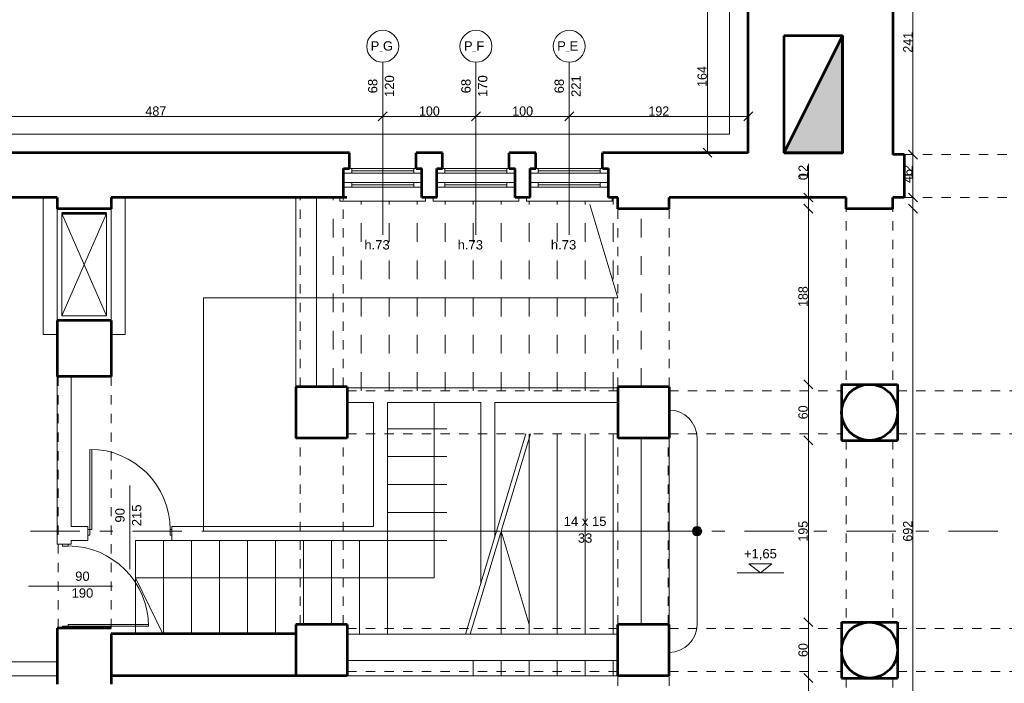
# Model space of a CAD drawing. Header units: inches. Extents: x -21887 to 84279, y -131485 to 67836.
# Tile 127 of 256: x 44418 to 54975, y 7629 to 14748. Entities that reach past the tile are written whole.
import ezdxf

# ---------------------------------------------------------------- set-up
doc = ezdxf.new("R2010")
doc.units = ezdxf.units.IN
doc.header["$MEASUREMENT"] = 0
for name, pattern in [('Dashed', [400, 200, -200]), ('Dashed copy', [200, 100, -100]), ('Double Dashed', [1093.611073, 529.166651, -211.666656, 141.111112, -211.666656]), ('Long Dashed', [1058.333302, 634.99999, -423.333311])]:
    doc.linetypes.add(name, pattern=pattern)
doc.layers.get('0').update_dxf_attribs({"lineweight": 13})
doc.layers.get('Defpoints').update_dxf_attribs({"lineweight": 13})
for name, color, linetype, lineweight in [('AI_MURY', 7, 'Continuous', 53), ('Dimensioning', 7, 'Continuous', 13), ('DRZWI', 7, 'Continuous', 13), ('PODCIAGI', 7, 'Continuous', 13), ('schodzy', 7, 'Continuous', 13)]:
    doc.layers.add(name, color=color, linetype=linetype, lineweight=lineweight)
doc.styles.add('GENERATED_STYLE_7', font='txt')
doc.styles.add('Style-Courier New', font='txt')
doc.dimstyles.new('Dimstyle_4', dxfattribs={"dimtxt": 100, "dimasz": 95, "dimexe": 0, "dimexo": 0, "dimgap": 0.09, "dimtad": 1, "dimdec": 0, "dimlfac": 0.1, "dimzin": 0, "dimdsep": 46, "dimlunit": 5, "dimtxsty": 'GENERATED_STYLE_7', "dimblk": 'ARROWHEAD_6', "dimcen": 0.09, "dimclrd": 161, "dimclre": 161, "dimclrt": 7, "dimadec": 0, "dimazin": 0, "dimtfac": 1, "dimtdec": 0, "dimtmove": 0, "dimatfit": 3, "dimfxl": 0, "dimtolj": 1, "dimtzin": 0, "dimarcsym": 0})
doc.dimstyles.new('Dimstyle_5', dxfattribs={"dimtxt": 100, "dimasz": 95, "dimexe": 0.18, "dimexo": 0, "dimgap": 0.09, "dimtad": 1, "dimtih": 1, "dimtoh": 1, "dimdec": 0, "dimlfac": 0.1, "dimzin": 0, "dimdsep": 46, "dimlunit": 5, "dimtxsty": 'GENERATED_STYLE_7', "dimblk": 'ARROWHEAD_6', "dimcen": 0.09, "dimclrd": 161, "dimclre": 161, "dimclrt": 7, "dimadec": 0, "dimazin": 0, "dimtfac": 1, "dimtdec": 0, "dimtmove": 0, "dimatfit": 3, "dimfxl": 0, "dimtolj": 1, "dimtzin": 0, "dimarcsym": 0})

# ---------------------------------------------------------------- blocks, each defined once
blk = doc.blocks.new('ARROWHEAD_6')
at = {"color": 0, "linetype": 'Continuous'}
for p, q in [((0, 0), (-1, 0)), ((-0.5, -0.5), (0.5, 0.5))]:
    blk.add_line(p, q, dxfattribs=at)
blk = doc.blocks.new('*U413')
at = {"layer": 'Defpoints', "color": 0, "linetype": 'Continuous'}
for p in [(51793, 14956), (52231, 14956), (52231, 13321)]:
    blk.add_point(p, dxfattribs=at)
at = {"layer": 'Dimensioning', "color": 161, "linetype": 'Continuous', "lineweight": -2}
for p, q in [((51793, 14956), (51793, 14956)), ((51793, 13416), (51793, 14861)), ((51793, 13321), (51793, 13321))]:
    blk.add_line(p, q, dxfattribs=at)
at = {"layer": 'Dimensioning', "color": 161, "linetype": 'Continuous', "lineweight": -2, "xscale": 95, "yscale": 95, "zscale": 95}
for p, rotation in [((51793, 14956), 90), ((51793, 13321), 270)]:
    blk.add_blockref('ARROWHEAD_6', p, dxfattribs=dict(at, rotation=rotation))
at = {"layer": 'Dimensioning', "color": 7, "linetype": 'Continuous', "insert": (51736, 14138), "char_height": 100, "attachment_point": 5, "rotation": 90, "style": 'GENERATED_STYLE_7'}
blk.add_mtext('164', dxfattribs=at)
blk = doc.blocks.new('*D2511')
at = {"layer": 'Defpoints'}
for p in [(51793, 14956), (52231, 14956), (51793, 14138), (52231, 13321)]:
    blk.add_point(p, dxfattribs=at)
at = {"layer": 'Dimensioning', "color": 161, "linetype": 'Continuous'}
blk.add_blockref('*U413', (0, 0), dxfattribs=at)
blk = doc.blocks.new('*U1368')
at = {"layer": 'Defpoints', "color": 0, "linetype": 'Continuous'}
for p in [(48311, 13749), (43446, 13711), (48311, 13711)]:
    blk.add_point(p, dxfattribs=at)
at = {"layer": 'Dimensioning', "color": 161, "linetype": 'Continuous', "lineweight": -2}
for p, q in [((43446, 13711), (43446, 13711)), ((43541, 13711), (48216, 13711)), ((48311, 13711), (48311, 13711))]:
    blk.add_line(p, q, dxfattribs=at)
at = {"layer": 'Dimensioning', "color": 161, "linetype": 'Continuous', "lineweight": -2, "xscale": 95, "yscale": 95, "zscale": 95, "rotation": 180}
blk.add_blockref('ARROWHEAD_6', (43446, 13711), dxfattribs=at)
at = {"layer": 'Dimensioning', "color": 161, "linetype": 'Continuous', "lineweight": -2, "xscale": 95, "yscale": 95, "zscale": 95}
blk.add_blockref('ARROWHEAD_6', (48311, 13711), dxfattribs=at)
at = {"layer": 'Dimensioning', "color": 7, "linetype": 'Continuous', "insert": (45878, 13767), "char_height": 100, "attachment_point": 5, "style": 'GENERATED_STYLE_7'}
blk.add_mtext('487', dxfattribs=at)
blk = doc.blocks.new('*D2559')
at = {"layer": 'Defpoints'}
for p in [(48311, 13749), (43446, 13711), (45878, 13711), (48311, 13711)]:
    blk.add_point(p, dxfattribs=at)
at = {"layer": 'Dimensioning', "color": 161, "linetype": 'Continuous'}
blk.add_blockref('*U1368', (0, 0), dxfattribs=at)
blk = doc.blocks.new('*U1369')
at = {"layer": 'Defpoints', "color": 0, "linetype": 'Continuous'}
for p in [(48311, 13749), (49311, 13711), (49311, 13711)]:
    blk.add_point(p, dxfattribs=at)
at = {"layer": 'Dimensioning', "color": 161, "linetype": 'Continuous', "lineweight": -2}
for p, q in [((48311, 13711), (48311, 13711)), ((48406, 13711), (49216, 13711)), ((49311, 13711), (49311, 13711))]:
    blk.add_line(p, q, dxfattribs=at)
at = {"layer": 'Dimensioning', "color": 161, "linetype": 'Continuous', "lineweight": -2, "xscale": 95, "yscale": 95, "zscale": 95, "rotation": 180}
blk.add_blockref('ARROWHEAD_6', (48311, 13711), dxfattribs=at)
at = {"layer": 'Dimensioning', "color": 161, "linetype": 'Continuous', "lineweight": -2, "xscale": 95, "yscale": 95, "zscale": 95}
blk.add_blockref('ARROWHEAD_6', (49311, 13711), dxfattribs=at)
at = {"layer": 'Dimensioning', "color": 7, "linetype": 'Continuous', "insert": (48811, 13767), "char_height": 100, "attachment_point": 5, "style": 'GENERATED_STYLE_7'}
blk.add_mtext('100', dxfattribs=at)
blk = doc.blocks.new('*D2560')
at = {"layer": 'Defpoints'}
for p in [(48311, 13749), (48811, 13711), (49311, 13711), (49311, 13711)]:
    blk.add_point(p, dxfattribs=at)
at = {"layer": 'Dimensioning', "color": 161, "linetype": 'Continuous'}
blk.add_blockref('*U1369', (0, 0), dxfattribs=at)
blk = doc.blocks.new('*U1370')
at = {"layer": 'Defpoints', "color": 0, "linetype": 'Continuous'}
for p in [(49311, 13711), (50311, 13711), (50311, 13711)]:
    blk.add_point(p, dxfattribs=at)
at = {"layer": 'Dimensioning', "color": 161, "linetype": 'Continuous', "lineweight": -2}
for p, q in [((49311, 13711), (49311, 13711)), ((49406, 13711), (50216, 13711)), ((50311, 13711), (50311, 13711))]:
    blk.add_line(p, q, dxfattribs=at)
at = {"layer": 'Dimensioning', "color": 161, "linetype": 'Continuous', "lineweight": -2, "xscale": 95, "yscale": 95, "zscale": 95, "rotation": 180}
blk.add_blockref('ARROWHEAD_6', (49311, 13711), dxfattribs=at)
at = {"layer": 'Dimensioning', "color": 161, "linetype": 'Continuous', "lineweight": -2, "xscale": 95, "yscale": 95, "zscale": 95}
blk.add_blockref('ARROWHEAD_6', (50311, 13711), dxfattribs=at)
at = {"layer": 'Dimensioning', "color": 7, "linetype": 'Continuous', "insert": (49811, 13767), "char_height": 100, "attachment_point": 5, "style": 'GENERATED_STYLE_7'}
blk.add_mtext('100', dxfattribs=at)
blk = doc.blocks.new('*D2561')
at = {"layer": 'Defpoints'}
for p in [(49311, 13711), (49811, 13711), (50311, 13711), (50311, 13711)]:
    blk.add_point(p, dxfattribs=at)
at = {"layer": 'Dimensioning', "color": 161, "linetype": 'Continuous'}
blk.add_blockref('*U1370', (0, 0), dxfattribs=at)
blk = doc.blocks.new('*U1371')
at = {"layer": 'Defpoints', "color": 0, "linetype": 'Continuous'}
for p in [(50311, 13711), (52231, 13711), (52231, 13711)]:
    blk.add_point(p, dxfattribs=at)
at = {"layer": 'Dimensioning', "color": 161, "linetype": 'Continuous', "lineweight": -2}
for p, q in [((50311, 13711), (50311, 13711)), ((50406, 13711), (52136, 13711)), ((52231, 13711), (52231, 13711))]:
    blk.add_line(p, q, dxfattribs=at)
at = {"layer": 'Dimensioning', "color": 161, "linetype": 'Continuous', "lineweight": -2, "xscale": 95, "yscale": 95, "zscale": 95, "rotation": 180}
blk.add_blockref('ARROWHEAD_6', (50311, 13711), dxfattribs=at)
at = {"layer": 'Dimensioning', "color": 161, "linetype": 'Continuous', "lineweight": -2, "xscale": 95, "yscale": 95, "zscale": 95}
blk.add_blockref('ARROWHEAD_6', (52231, 13711), dxfattribs=at)
at = {"layer": 'Dimensioning', "color": 7, "linetype": 'Continuous', "insert": (51271, 13767), "char_height": 100, "attachment_point": 5, "style": 'GENERATED_STYLE_7'}
blk.add_mtext('192', dxfattribs=at)
blk = doc.blocks.new('*D2562')
at = {"layer": 'Defpoints'}
for p in [(50311, 13711), (51271, 13711), (52231, 13711), (52231, 13711)]:
    blk.add_point(p, dxfattribs=at)
at = {"layer": 'Dimensioning', "color": 161, "linetype": 'Continuous'}
blk.add_blockref('*U1371', (0, 0), dxfattribs=at)
blk = doc.blocks.new('*U818')
at = {"layer": 'Defpoints', "color": 0, "linetype": 'Continuous'}
for p in [(53781, 12721), (53996, 12721), (53781, 5801)]:
    blk.add_point(p, dxfattribs=at)
at = {"layer": 'Dimensioning', "color": 161, "linetype": 'Continuous', "lineweight": -2}
for p, q in [((53996, 12721), (53996, 12721)), ((53996, 5896), (53996, 12626)), ((53996, 5801), (53996, 5801))]:
    blk.add_line(p, q, dxfattribs=at)
at = {"layer": 'Dimensioning', "color": 161, "linetype": 'Continuous', "lineweight": -2, "xscale": 95, "yscale": 95, "zscale": 95}
for p, rotation in [((53996, 12721), 90), ((53996, 5801), 270)]:
    blk.add_blockref('ARROWHEAD_6', p, dxfattribs=dict(at, rotation=rotation))
at = {"layer": 'Dimensioning', "color": 7, "linetype": 'Continuous', "insert": (53940, 9261), "char_height": 100, "attachment_point": 5, "rotation": 90, "style": 'GENERATED_STYLE_7'}
blk.add_mtext('692', dxfattribs=at)
blk = doc.blocks.new('*D3047')
at = {"layer": 'Defpoints'}
for p in [(53781, 12721), (53996, 12721), (53996, 9261), (53781, 5801)]:
    blk.add_point(p, dxfattribs=at)
at = {"layer": 'Dimensioning', "color": 161, "linetype": 'Continuous'}
blk.add_blockref('*U818', (0, 0), dxfattribs=at)
blk = doc.blocks.new('*U819')
at = {"layer": 'Defpoints', "color": 0, "linetype": 'Continuous'}
for p in [(53781, 12841), (53996, 12841), (53781, 12721)]:
    blk.add_point(p, dxfattribs=at)
at = {"layer": 'Dimensioning', "color": 161, "linetype": 'Continuous', "lineweight": -2}
for p, q in [((53996, 12936), (53996, 13200)), ((53996, 12841), (53996, 12841)), ((53996, 12721), (53996, 12841)), ((53996, 12721), (53996, 12721)), ((53996, 12626), (53996, 12531))]:
    blk.add_line(p, q, dxfattribs=at)
at = {"layer": 'Dimensioning', "color": 161, "linetype": 'Continuous', "lineweight": -2, "xscale": 95, "yscale": 95, "zscale": 95}
for p, rotation in [((53996, 12841), 270), ((53996, 12721), 90)]:
    blk.add_blockref('ARROWHEAD_6', p, dxfattribs=dict(at, rotation=rotation))
at = {"layer": 'Dimensioning', "color": 7, "linetype": 'Continuous', "insert": (53941, 13116), "char_height": 100, "attachment_point": 5, "rotation": 90, "style": 'GENERATED_STYLE_7'}
blk.add_mtext('12', dxfattribs=at)
blk = doc.blocks.new('*D3048')
at = {"layer": 'Defpoints'}
for p in [(53996, 13116), (53781, 12841), (53996, 12841), (53781, 12721)]:
    blk.add_point(p, dxfattribs=at)
at = {"layer": 'Dimensioning', "color": 161, "linetype": 'Continuous'}
blk.add_blockref('*U819', (0, 0), dxfattribs=at)
blk = doc.blocks.new('*U820')
at = {"layer": 'Defpoints', "color": 0, "linetype": 'Continuous'}
for p in [(53901, 13301), (53996, 13301), (53781, 12841)]:
    blk.add_point(p, dxfattribs=at)
at = {"layer": 'Dimensioning', "color": 161, "linetype": 'Continuous', "lineweight": -2}
for p, q in [((53996, 13301), (53996, 13301)), ((53996, 12936), (53996, 13206)), ((53996, 12841), (53996, 12841))]:
    blk.add_line(p, q, dxfattribs=at)
at = {"layer": 'Dimensioning', "color": 161, "linetype": 'Continuous', "lineweight": -2, "xscale": 95, "yscale": 95, "zscale": 95}
for p, rotation in [((53996, 13301), 90), ((53996, 12841), 270)]:
    blk.add_blockref('ARROWHEAD_6', p, dxfattribs=dict(at, rotation=rotation))
at = {"layer": 'Dimensioning', "color": 7, "linetype": 'Continuous', "insert": (53940, 13071), "char_height": 100, "attachment_point": 5, "rotation": 90, "style": 'GENERATED_STYLE_7'}
blk.add_mtext('46', dxfattribs=at)
blk = doc.blocks.new('*D3049')
at = {"layer": 'Defpoints'}
for p in [(53901, 13301), (53996, 13301), (53996, 13071), (53781, 12841)]:
    blk.add_point(p, dxfattribs=at)
at = {"layer": 'Dimensioning', "color": 161, "linetype": 'Continuous'}
blk.add_blockref('*U820', (0, 0), dxfattribs=at)
blk = doc.blocks.new('*U821')
at = {"layer": 'Defpoints', "color": 0, "linetype": 'Continuous'}
for p in [(53781, 15711), (53996, 15711), (53901, 13301)]:
    blk.add_point(p, dxfattribs=at)
at = {"layer": 'Dimensioning', "color": 161, "linetype": 'Continuous', "lineweight": -2}
for p, q in [((53996, 15711), (53996, 15711)), ((53996, 13396), (53996, 15616)), ((53996, 13301), (53996, 13301))]:
    blk.add_line(p, q, dxfattribs=at)
at = {"layer": 'Dimensioning', "color": 161, "linetype": 'Continuous', "lineweight": -2, "xscale": 95, "yscale": 95, "zscale": 95}
for p, rotation in [((53996, 15711), 90), ((53996, 13301), 270)]:
    blk.add_blockref('ARROWHEAD_6', p, dxfattribs=dict(at, rotation=rotation))
at = {"layer": 'Dimensioning', "color": 7, "linetype": 'Continuous', "insert": (53941, 14506), "char_height": 100, "attachment_point": 5, "rotation": 90, "style": 'GENERATED_STYLE_7'}
blk.add_mtext('241', dxfattribs=at)
blk = doc.blocks.new('*D3050')
at = {"layer": 'Defpoints'}
for p in [(53781, 15711), (53996, 15711), (53996, 14506), (53901, 13301)]:
    blk.add_point(p, dxfattribs=at)
at = {"layer": 'Dimensioning', "color": 161, "linetype": 'Continuous'}
blk.add_blockref('*U821', (0, 0), dxfattribs=at)
blk = doc.blocks.new('*U858')
at = {"layer": 'Defpoints', "color": 0, "linetype": 'Continuous'}
for p in [(52874, 7686), (53231, 7686), (53281, 5801)]:
    blk.add_point(p, dxfattribs=at)
at = {"layer": 'Dimensioning', "color": 161, "linetype": 'Continuous', "lineweight": -2}
for p, q in [((52874, 7686), (52874, 7686)), ((52874, 5896), (52874, 7591)), ((52874, 5801), (52874, 5801))]:
    blk.add_line(p, q, dxfattribs=at)
at = {"layer": 'Dimensioning', "color": 161, "linetype": 'Continuous', "lineweight": -2, "xscale": 95, "yscale": 95, "zscale": 95}
for p, rotation in [((52874, 7686), 90), ((52874, 5801), 270)]:
    blk.add_blockref('ARROWHEAD_6', p, dxfattribs=dict(at, rotation=rotation))
at = {"layer": 'Dimensioning', "color": 7, "linetype": 'Continuous', "insert": (52818, 6743), "char_height": 100, "attachment_point": 5, "rotation": 90, "style": 'GENERATED_STYLE_7'}
blk.add_mtext('188', dxfattribs=at)
blk = doc.blocks.new('*D3130')
at = {"layer": 'Defpoints'}
for p in [(52874, 7686), (53231, 7686), (52874, 6743), (53281, 5801)]:
    blk.add_point(p, dxfattribs=at)
at = {"layer": 'Dimensioning', "color": 161, "linetype": 'Continuous'}
blk.add_blockref('*U858', (0, 0), dxfattribs=at)
blk = doc.blocks.new('*U859')
at = {"layer": 'Defpoints', "color": 0, "linetype": 'Continuous'}
for p in [(52874, 8286), (53231, 8286), (53231, 7686)]:
    blk.add_point(p, dxfattribs=at)
at = {"layer": 'Dimensioning', "color": 161, "linetype": 'Continuous', "lineweight": -2}
for p, q in [((52874, 8286), (52874, 8286)), ((52874, 7781), (52874, 8191)), ((52874, 7686), (52874, 7686))]:
    blk.add_line(p, q, dxfattribs=at)
at = {"layer": 'Dimensioning', "color": 161, "linetype": 'Continuous', "lineweight": -2, "xscale": 95, "yscale": 95, "zscale": 95}
for p, rotation in [((52874, 8286), 90), ((52874, 7686), 270)]:
    blk.add_blockref('ARROWHEAD_6', p, dxfattribs=dict(at, rotation=rotation))
at = {"layer": 'Dimensioning', "color": 7, "linetype": 'Continuous', "insert": (52818, 7986), "char_height": 100, "attachment_point": 5, "rotation": 90, "style": 'GENERATED_STYLE_7'}
blk.add_mtext('60', dxfattribs=at)
blk = doc.blocks.new('*D3131')
at = {"layer": 'Defpoints'}
for p in [(52874, 8286), (53231, 8286), (52874, 7986), (53231, 7686)]:
    blk.add_point(p, dxfattribs=at)
at = {"layer": 'Dimensioning', "color": 161, "linetype": 'Continuous'}
blk.add_blockref('*U859', (0, 0), dxfattribs=at)
blk = doc.blocks.new('*U860')
at = {"layer": 'Defpoints', "color": 0, "linetype": 'Continuous'}
for p in [(52874, 10236), (53231, 10236), (53231, 8286)]:
    blk.add_point(p, dxfattribs=at)
at = {"layer": 'Dimensioning', "color": 161, "linetype": 'Continuous', "lineweight": -2}
for p, q in [((52874, 10236), (52874, 10236)), ((52874, 8381), (52874, 10141)), ((52874, 8286), (52874, 8286))]:
    blk.add_line(p, q, dxfattribs=at)
at = {"layer": 'Dimensioning', "color": 161, "linetype": 'Continuous', "lineweight": -2, "xscale": 95, "yscale": 95, "zscale": 95}
for p, rotation in [((52874, 10236), 90), ((52874, 8286), 270)]:
    blk.add_blockref('ARROWHEAD_6', p, dxfattribs=dict(at, rotation=rotation))
at = {"layer": 'Dimensioning', "color": 7, "linetype": 'Continuous', "insert": (52818, 9261), "char_height": 100, "attachment_point": 5, "rotation": 90, "style": 'GENERATED_STYLE_7'}
blk.add_mtext('195', dxfattribs=at)
blk = doc.blocks.new('*D3132')
at = {"layer": 'Defpoints'}
for p in [(52874, 10236), (53231, 10236), (52874, 9261), (53231, 8286)]:
    blk.add_point(p, dxfattribs=at)
at = {"layer": 'Dimensioning', "color": 161, "linetype": 'Continuous'}
blk.add_blockref('*U860', (0, 0), dxfattribs=at)
blk = doc.blocks.new('*U861')
at = {"layer": 'Defpoints', "color": 0, "linetype": 'Continuous'}
for p in [(52874, 10836), (53231, 10836), (53231, 10236)]:
    blk.add_point(p, dxfattribs=at)
at = {"layer": 'Dimensioning', "color": 161, "linetype": 'Continuous', "lineweight": -2}
for p, q in [((52874, 10836), (52874, 10836)), ((52874, 10331), (52874, 10741)), ((52874, 10236), (52874, 10236))]:
    blk.add_line(p, q, dxfattribs=at)
at = {"layer": 'Dimensioning', "color": 161, "linetype": 'Continuous', "lineweight": -2, "xscale": 95, "yscale": 95, "zscale": 95}
for p, rotation in [((52874, 10836), 90), ((52874, 10236), 270)]:
    blk.add_blockref('ARROWHEAD_6', p, dxfattribs=dict(at, rotation=rotation))
at = {"layer": 'Dimensioning', "color": 7, "linetype": 'Continuous', "insert": (52818, 10536), "char_height": 100, "attachment_point": 5, "rotation": 90, "style": 'GENERATED_STYLE_7'}
blk.add_mtext('60', dxfattribs=at)
blk = doc.blocks.new('*D3133')
at = {"layer": 'Defpoints'}
for p in [(52874, 10836), (53231, 10836), (52874, 10536), (53231, 10236)]:
    blk.add_point(p, dxfattribs=at)
at = {"layer": 'Dimensioning', "color": 161, "linetype": 'Continuous'}
blk.add_blockref('*U861', (0, 0), dxfattribs=at)
blk = doc.blocks.new('*U862')
at = {"layer": 'Defpoints', "color": 0, "linetype": 'Continuous'}
for p in [(52874, 12721), (53281, 12721), (53231, 10836)]:
    blk.add_point(p, dxfattribs=at)
at = {"layer": 'Dimensioning', "color": 161, "linetype": 'Continuous', "lineweight": -2}
for p, q in [((52874, 12721), (52874, 12721)), ((52874, 10931), (52874, 12626)), ((52874, 10836), (52874, 10836))]:
    blk.add_line(p, q, dxfattribs=at)
at = {"layer": 'Dimensioning', "color": 161, "linetype": 'Continuous', "lineweight": -2, "xscale": 95, "yscale": 95, "zscale": 95}
for p, rotation in [((52874, 12721), 90), ((52874, 10836), 270)]:
    blk.add_blockref('ARROWHEAD_6', p, dxfattribs=dict(at, rotation=rotation))
at = {"layer": 'Dimensioning', "color": 7, "linetype": 'Continuous', "insert": (52818, 11778), "char_height": 100, "attachment_point": 5, "rotation": 90, "style": 'GENERATED_STYLE_7'}
blk.add_mtext('188', dxfattribs=at)
blk = doc.blocks.new('*D3134')
at = {"layer": 'Defpoints'}
for p in [(52874, 12721), (53281, 12721), (52874, 11778), (53231, 10836)]:
    blk.add_point(p, dxfattribs=at)
at = {"layer": 'Dimensioning', "color": 161, "linetype": 'Continuous'}
blk.add_blockref('*U862', (0, 0), dxfattribs=at)
blk = doc.blocks.new('*U863')
at = {"layer": 'Defpoints', "color": 0, "linetype": 'Continuous'}
for p in [(52874, 12841), (53281, 12841), (53281, 12721)]:
    blk.add_point(p, dxfattribs=at)
at = {"layer": 'Dimensioning', "color": 161, "linetype": 'Continuous', "lineweight": -2}
for p, q in [((52874, 12936), (52874, 13200)), ((52874, 12841), (52874, 12841)), ((52874, 12721), (52874, 12841)), ((52874, 12721), (52874, 12721)), ((52874, 12626), (52874, 12531))]:
    blk.add_line(p, q, dxfattribs=at)
at = {"layer": 'Dimensioning', "color": 161, "linetype": 'Continuous', "lineweight": -2, "xscale": 95, "yscale": 95, "zscale": 95}
for p, rotation in [((52874, 12841), 270), ((52874, 12721), 90)]:
    blk.add_blockref('ARROWHEAD_6', p, dxfattribs=dict(at, rotation=rotation))
at = {"layer": 'Dimensioning', "color": 7, "linetype": 'Continuous', "insert": (52819, 13116), "char_height": 100, "attachment_point": 5, "rotation": 90, "style": 'GENERATED_STYLE_7'}
blk.add_mtext('12', dxfattribs=at)
blk = doc.blocks.new('*D3135')
at = {"layer": 'Defpoints'}
for p in [(52874, 13116), (52874, 12841), (53281, 12841), (53281, 12721)]:
    blk.add_point(p, dxfattribs=at)
at = {"layer": 'Dimensioning', "color": 161, "linetype": 'Continuous'}
blk.add_blockref('*U863', (0, 0), dxfattribs=at)
blk = doc.blocks.new('*U864')
at = {"layer": 'Defpoints', "color": 0, "linetype": 'Continuous'}
for p in [(52874, 12841), (52875, 12841), (53281, 12841)]:
    blk.add_point(p, dxfattribs=at)
at = {"layer": 'Dimensioning', "color": 161, "linetype": 'Continuous', "lineweight": -2}
for p, q in [((52874, 12936), (52874, 13097)), ((52874, 12841), (52874, 12841)), ((52874, 12841), (52874, 12841)), ((52874, 12841), (52874, 12841)), ((52874, 12746), (52874, 12651))]:
    blk.add_line(p, q, dxfattribs=at)
at = {"layer": 'Dimensioning', "color": 161, "linetype": 'Continuous', "lineweight": -2, "xscale": 95, "yscale": 95, "zscale": 95}
for rotation in [270, 90]:
    blk.add_blockref('ARROWHEAD_6', (52874, 12841), dxfattribs=dict(at, rotation=rotation))
at = {"layer": 'Dimensioning', "color": 7, "linetype": 'Continuous', "insert": (52818, 13064), "char_height": 100, "attachment_point": 5, "rotation": 90, "style": 'GENERATED_STYLE_7'}
blk.add_mtext('0', dxfattribs=at)
blk = doc.blocks.new('*D3136')
at = {"layer": 'Defpoints'}
for p in [(52874, 13064), (52874, 12841), (52875, 12841), (53281, 12841)]:
    blk.add_point(p, dxfattribs=at)
at = {"layer": 'Dimensioning', "color": 161, "linetype": 'Continuous'}
blk.add_blockref('*U864', (0, 0), dxfattribs=at)

msp = doc.modelspace()

# ---------------------------------------------------------------- hatches: boundary and pattern name
at = {"layer": 'AI_MURY'}
msp.add_hatch(color=7, dxfattribs=at).paths.add_polyline_path([(52610.5, 13320.7), (53240.5, 14575.7), (53240.5, 13320.7)], flags=16)
at = {"layer": 'schodzy'}
msp.add_hatch(color=9, dxfattribs=at).paths.add_polyline_path([(51730.5, 9260.7, 1), (51630.5, 9260.7, 1)], flags=16)

# ---------------------------------------------------------------- linework, layer by layer
at = {"layer": 'AI_MURY', "color": 7, "linetype": 'Continuous'}
for p, q in [((53780.5, 15710.7), (53780.5, 13300.7)), ((52230.5, 13320.7), (52230.5, 14955.7)), ((53240.5, 14575.7), (52610.5, 13320.7)), ((53240.5, 14575.7), (52610.5, 14575.7)), ((52610.5, 14575.7), (52610.5, 13320.7)), ((53240.5, 14575.7), (53240.5, 13320.7)), ((47953, 13320.7), (44108, 13320.7)), ((47953, 13150.7), (47953, 13320.7)), ((48953, 13320.7), (48668, 13320.7)), ((48668, 13150.7), (48668, 13320.7)), ((48953, 13150.7), (48953, 13320.7)), ((49668, 13150.7), (49668, 13320.7)), ((49953, 13320.7), (49668, 13320.7)), ((49953, 13150.7), (49953, 13320.7)), ((52230.5, 13320.7), (50668, 13320.7)), ((50668, 13150.7), (50668, 13320.7)), ((53240.5, 13320.7), (52610.5, 13320.7)), ((53900.5, 13300.7), (53780.5, 13300.7)), ((53900.5, 13300.7), (53900.5, 12840.7)), ((47890.5, 13150.7), (47953, 13150.7)), ((47890.5, 12840.7), (47890.5, 13150.7)), ((48668, 13150.7), (48730.5, 13150.7)), ((48730.5, 12840.7), (48730.5, 13150.7)), ((48890.5, 13150.7), (48953, 13150.7)), ((48890.5, 12840.7), (48890.5, 13150.7)), ((49668, 13150.7), (49730.5, 13150.7)), ((49730.5, 12840.7), (49730.5, 13150.7)), ((49890.5, 13150.7), (49953, 13150.7)), ((49890.5, 12840.7), (49890.5, 13150.7)), ((50668, 13150.7), (50730.5, 13150.7)), ((50730.5, 12840.7), (50730.5, 13150.7)), ((44820.5, 12840.7), (44170.5, 12840.7)), ((44820.5, 12840.7), (44820.5, 12720.7)), ((45400.5, 12840.7), (45400.5, 12720.7)), ((47927, 12840.7), (45400.5, 12840.7)), ((48890.5, 12840.7), (48730.5, 12840.7)), ((49890.5, 12840.7), (49730.5, 12840.7)), ((50830.5, 12840.7), (50730.5, 12840.7)), ((50830.5, 12720.7), (50830.5, 12840.7)), ((53280.5, 12840.7), (51380.5, 12840.7)), ((51380.5, 12720.7), (51380.5, 12840.7)), ((53280.5, 12720.7), (53280.5, 12840.7)), ((53780.5, 12720.7), (53780.5, 12840.7)), ((53900.5, 12840.7), (53780.5, 12840.7)), ((45400.5, 12720.7), (44820.5, 12720.7)), ((51380.5, 12720.7), (50830.5, 12720.7)), ((53780.5, 12720.7), (53280.5, 12720.7)), ((44820.5, 11520.7), (44820.5, 10920.7)), ((45400.5, 11520.7), (44820.5, 11520.7)), ((45400.5, 11520.7), (45400.5, 10920.7)), ((45400.5, 10920.7), (44820.5, 10920.7)), ((47380.5, 10810.7), (47380.5, 10260.7)), ((47930.5, 10810.7), (47380.5, 10810.7)), ((47930.5, 10810.7), (47930.5, 10260.7)), ((50830.5, 10810.7), (50830.5, 10260.7)), ((51380.5, 10810.7), (50830.5, 10810.7)), ((51380.5, 10810.7), (51380.5, 10260.7)), ((47930.5, 10260.7), (47380.5, 10260.7)), ((51380.5, 10260.7), (50830.5, 10260.7)), ((47380.5, 8260.7), (47380.5, 7710.7)), ((47930.5, 8260.7), (47380.5, 8260.7)), ((47930.5, 8260.7), (47930.5, 7710.7)), ((51380.5, 8260.7), (50830.5, 8260.7)), ((50830.5, 7710.7), (50830.5, 8260.7)), ((51380.5, 7710.7), (51380.5, 8260.7)), ((44820.5, 8220.7), (44820.5, 7620.7)), ((45400.5, 8220.7), (44820.5, 8220.7)), ((47380.5, 8160.7), (45400.5, 8160.7)), ((45400.5, 8160.7), (45400.5, 7620.7)), ((47930.5, 7710.7), (45400.5, 7710.7)), ((47930.5, 7710.7), (47380.5, 7710.7)), ((51380.5, 7710.7), (50830.5, 7710.7))]:
    msp.add_line(p, q, dxfattribs=at)
at = {"layer": 'AI_MURY', "color": 9, "linetype": 'Continuous'}
for p, q in [((45350.5, 12670.7), (44870.5, 12670.7)), ((53230.5, 10835.7), (53230.5, 10235.7)), ((53230.5, 10835.7), (53830.5, 10835.7)), ((53830.5, 10835.7), (53830.5, 10235.7)), ((53230.5, 10235.7), (53830.5, 10235.7)), ((53230.5, 8285.7), (53230.5, 7685.7)), ((53230.5, 8285.7), (53830.5, 8285.7)), ((53830.5, 8285.7), (53830.5, 7685.7)), ((53230.5, 7685.7), (53830.5, 7685.7))]:
    msp.add_line(p, q, dxfattribs=at)
at = {"layer": 'AI_MURY', "color": 7, "linetype": 'Continuous'}
for centre in [(53530.5, 10535.7), (53530.5, 7985.7)]:
    msp.add_circle(centre, 300, dxfattribs=at)
msp.add_3dface([(52610.5, 13320.7), (53240.5, 13320.7), (53240.5, 14575.7)], dxfattribs=at)
at = {"layer": 'DRZWI', "color": 251, "linetype": 'Continuous'}
for p, q in [((52030.5, 15155.7), (52030.5, 13520.7)), ((52030.5, 13520.7), (41899.1, 13520.7)), ((47850.5, 12840.7), (47850.5, 12800.7)), ((47850.5, 12800.7), (48770.5, 12800.7)), ((48770.5, 12840.7), (48770.5, 12800.7)), ((48850.5, 12840.7), (48850.5, 12800.7)), ((48850.5, 12800.7), (49770.5, 12800.7)), ((49770.5, 12840.7), (49770.5, 12800.7)), ((49850.5, 12840.7), (49850.5, 12800.7)), ((49850.5, 12800.7), (50770.5, 12800.7)), ((50770.5, 12840.7), (50770.5, 12800.7))]:
    msp.add_line(p, q, dxfattribs=at)
at = {"layer": 'DRZWI', "color": 220, "linetype": 'Continuous'}
for p, q in [((48310.5, 14291.1), (48310.5, 12440.3)), ((49310.5, 14291.1), (49310.5, 12440.3)), ((50310.5, 14291.1), (50310.5, 12440.3)), ((47978, 13100.7), (47890.5, 13100.7)), ((47978, 13150.7), (47953, 13150.7)), ((47978, 13100.7), (47978, 13150.7)), ((47978, 13150.7), (48643, 13150.7)), ((47978, 13125.7), (48643, 13125.7)), ((47978, 13100.7), (48643, 13100.7)), ((48643, 13100.7), (48643, 13150.7)), ((48643, 13150.7), (48668, 13150.7)), ((48643, 13100.7), (48730.5, 13100.7)), ((48978, 13100.7), (48890.5, 13100.7)), ((48978, 13150.7), (48953, 13150.7)), ((48978, 13100.7), (48978, 13150.7)), ((48978, 13150.7), (49643, 13150.7)), ((48978, 13125.7), (49643, 13125.7)), ((48978, 13100.7), (49643, 13100.7)), ((49643, 13100.7), (49643, 13150.7)), ((49643, 13150.7), (49668, 13150.7)), ((49643, 13100.7), (49730.5, 13100.7)), ((49978, 13100.7), (49890.5, 13100.7)), ((49978, 13150.7), (49953, 13150.7)), ((49978, 13100.7), (49978, 13150.7)), ((49978, 13150.7), (50643, 13150.7)), ((49978, 13125.7), (50643, 13125.7)), ((49978, 13100.7), (50643, 13100.7)), ((50643, 13100.7), (50643, 13150.7)), ((50643, 13150.7), (50668, 13150.7)), ((50643, 13100.7), (50730.5, 13100.7)), ((47978, 13000.7), (47890.5, 13000.7)), ((47978, 12950.7), (47978, 13000.7)), ((47978, 13000.7), (48643, 13000.7)), ((48643, 13000.7), (48730.5, 13000.7)), ((48643, 12950.7), (48643, 13000.7)), ((48978, 13000.7), (48890.5, 13000.7)), ((48978, 12950.7), (48978, 13000.7)), ((48978, 13000.7), (49643, 13000.7)), ((49643, 13000.7), (49730.5, 13000.7)), ((49643, 12950.7), (49643, 13000.7)), ((49978, 13000.7), (49890.5, 13000.7)), ((49978, 12950.7), (49978, 13000.7)), ((49978, 13000.7), (50643, 13000.7)), ((50643, 13000.7), (50730.5, 13000.7)), ((50643, 12950.7), (50643, 13000.7)), ((47978, 12950.7), (47890.5, 12950.7)), ((47978, 12975.7), (48643, 12975.7)), ((47978, 12950.7), (48643, 12950.7)), ((48643, 12950.7), (48730.5, 12950.7)), ((48978, 12950.7), (48890.5, 12950.7)), ((48978, 12975.7), (49643, 12975.7)), ((48978, 12950.7), (49643, 12950.7)), ((49643, 12950.7), (49730.5, 12950.7)), ((49978, 12950.7), (49890.5, 12950.7)), ((49978, 12975.7), (50643, 12975.7)), ((49978, 12950.7), (50643, 12950.7)), ((50643, 12950.7), (50730.5, 12950.7))]:
    msp.add_line(p, q, dxfattribs=at)
at = {"layer": 'DRZWI', "color": 9, "linetype": 'Continuous'}
for p, q in [((45350.5, 11570.7), (44870.5, 11570.7)), ((50780.5, 7710.7), (50780.5, 7875.7))]:
    msp.add_line(p, q, dxfattribs=at)
at = {"layer": 'DRZWI', "color": 12, "linetype": 'Continuous'}
for p, q in [((44670.5, 11370.7), (44820.5, 11370.7)), ((45550.5, 11370.7), (45400.5, 11370.7)), ((44820.5, 8220.7), (44970.5, 8220.7))]:
    msp.add_line(p, q, dxfattribs=at)
at = {"layer": 'DRZWI', "color": 5, "linetype": 'Continuous'}
for p, q in [((44876.8, 8240.7), (44938.7, 8240.7)), ((44876.8, 8220.7), (44876.8, 8240.7)), ((45798.7, 8260.7), (44938.7, 8260.7)), ((44938.7, 8260.7), (44938.7, 8240.7)), ((44938.7, 8220.7), (44938.7, 8240.7)), ((45798.7, 8240.7), (44938.7, 8240.7)), ((45798.7, 8260.7), (45798.7, 8240.7)), ((44876.8, 8220.7), (44938.7, 8220.7))]:
    msp.add_line(p, q, dxfattribs=at)
at = {"layer": 'DRZWI', "color": 220, "linetype": 'Continuous'}
for centre in [(48310.4, 14462.4), (49310.4, 14462.4), (50310.4, 14462.4)]:
    msp.add_circle(centre, 171.3, dxfattribs=at)
at = {"layer": 'PODCIAGI', "color": 7, "linetype": 'Dashed copy'}
for p, q in [((53900.5, 13300.7), (56360.5, 13300.7)), ((47425.5, 10810.7), (47425.5, 12840.7)), ((47885.5, 10810.7), (47885.5, 12840.7)), ((53280.5, 12785.7), (53280.5, 10835.7)), ((53780.5, 12785.7), (53780.5, 10835.7)), ((53900.5, 12840.7), (56360.5, 12840.7)), ((44830.5, 10920.7), (44830.5, 8220.7)), ((45400.5, 10920.7), (45400.5, 8160.7)), ((47930.5, 10765.7), (50830.5, 10765.7)), ((51380.5, 10765.7), (53230.5, 10765.7)), ((53830.5, 10765.7), (56360.5, 10765.7)), ((47425.5, 8260.7), (47425.5, 10260.7)), ((47885.5, 8260.7), (47885.5, 10260.7)), ((47930.5, 10305.7), (50830.5, 10305.7)), ((50830.5, 8260.7), (50830.5, 10260.7)), ((51370.5, 8260.7), (51370.5, 10260.7)), ((51380.5, 10305.7), (53230.5, 10305.7)), ((53830.5, 10305.7), (56360.5, 10305.7)), ((53280.5, 10235.7), (53280.5, 8285.7)), ((53780.5, 10235.7), (53780.5, 8285.7)), ((47930.5, 8215.7), (50830.5, 8215.7)), ((51380.5, 8215.7), (53230.5, 8215.7)), ((53830.5, 8215.7), (56360.5, 8215.7)), ((47930.5, 7755.7), (50830.5, 7755.7)), ((51380.5, 7755.7), (53230.5, 7755.7)), ((53830.5, 7755.7), (56360.5, 7755.7)), ((53280.5, 7685.7), (53280.5, 5680.7)), ((53780.5, 7685.7), (53780.5, 5680.7))]:
    msp.add_line(p, q, dxfattribs=at)
at = {"layer": 'PODCIAGI', "color": 9, "linetype": 'Dashed copy'}
for p, q in [((51380.5, 10810.7), (51380.5, 12720.7)), ((50830.5, 5800.7), (50830.5, 7710.7)), ((51380.5, 5800.7), (51380.5, 7710.7))]:
    msp.add_line(p, q, dxfattribs=at)
at = {"layer": 'PODCIAGI', "color": 7, "linetype": 'Double Dashed'}
msp.add_line((82247, 9260.7), (-13376.4, 9260.7), dxfattribs=at)
at = {"layer": 'PODCIAGI', "color": 9, "linetype": 'Long Dashed'}
for p, q in [((52360, 8816.2), (52236.3, 8912)), ((52236.3, 8912), (52483.6, 8912)), ((52360, 8816.2), (52483.6, 8912)), ((52110.9, 8816.2), (52610.7, 8816.2))]:
    msp.add_line(p, q, dxfattribs=at)
at = {"layer": 'schodzy', "color": 12, "linetype": 'Continuous'}
for p, q in [((44670.5, 12840.7), (44670.5, 11370.7)), ((45550.5, 12840.7), (45550.5, 11370.7)), ((47380.5, 10810.7), (47380.5, 12840.7)), ((47600.5, 10810.7), (47600.5, 12840.7)), ((44820.5, 12720.7), (44820.5, 11520.7)), ((45400.5, 12720.7), (45400.5, 11520.7)), ((44820.5, 10920.7), (44820.5, 9120.7)), ((44970.5, 10920.7), (44970.5, 9310.7)), ((50830.5, 10800.7), (47930.5, 10800.7)), ((48211.7, 10640.7), (47930.5, 10640.7)), ((48211.7, 9310.7), (48211.7, 10640.7)), ((49361.7, 10640.7), (48361.7, 10640.7)), ((48361.7, 9160.7), (48361.7, 10640.7)), ((49361.7, 8697.9), (49361.7, 10640.7)), ((50830.5, 10640.7), (49511.7, 10640.7)), ((49511.7, 9197.9), (49511.7, 10640.7)), ((45150.5, 9310.7), (44970.5, 9310.7)), ((45150.5, 9160.7), (45150.5, 9310.7)), ((48211.7, 9310.7), (46050.5, 9310.7)), ((46050.5, 9160.7), (46050.5, 9310.7)), ((44820.5, 9120.7), (44970.5, 9120.7)), ((44970.5, 9160.7), (44970.5, 9120.7)), ((45150.5, 9160.7), (44970.5, 9160.7)), ((48361.7, 9160.7), (46050.5, 9160.7))]:
    msp.add_line(p, q, dxfattribs=at)
at = {"layer": 'schodzy', "color": 9, "linetype": 'Dashed'}
for p, q in [((47780.5, 10810.7), (47780.5, 12840.7)), ((48080.5, 10765.7), (48080.5, 12800.7)), ((48380.5, 10765.7), (48380.5, 12800.7)), ((48680.5, 10765.7), (48680.5, 12800.7)), ((48980.5, 10765.7), (48980.5, 12800.7)), ((49280.5, 10765.7), (49280.5, 12800.7)), ((49580.5, 10765.7), (49580.5, 12800.7)), ((49880.5, 10765.7), (49880.5, 12800.7)), ((50180.5, 10765.7), (50180.5, 12800.7)), ((50480.5, 10765.7), (50480.5, 12800.7)), ((50780.5, 10765.7), (50780.5, 12840.7)), ((51080.5, 10810.7), (51080.5, 12720.7))]:
    msp.add_line(p, q, dxfattribs=at)
at = {"layer": 'schodzy', "color": 9, "linetype": 'Continuous'}
for p, q in [((44870.5, 12670.7), (45350.5, 11570.7)), ((44870.5, 12670.7), (44870.5, 11570.7)), ((44870.5, 11570.7), (45350.5, 12670.7)), ((45350.5, 12670.7), (45350.5, 11570.7)), ((50830.5, 11765.7), (50530.5, 12765.7)), ((46390.5, 9260.7), (46390.5, 11765.7)), ((50830.5, 11765.7), (46390.5, 11765.7)), ((49844, 10305.7), (49199, 8155.7)), ((49894, 10305.7), (49249, 8155.7)), ((49880.5, 8155.7), (49880.5, 10305.7)), ((50180.5, 8155.7), (50180.5, 10305.7)), ((50480.5, 8155.7), (50480.5, 10305.7)), ((50780.5, 8155.7), (50780.5, 10305.7)), ((51080.5, 8260.7), (51080.5, 10260.7)), ((51380.5, 8260.7), (51380.5, 10260.7)), ((51680.5, 8260.7), (51680.5, 10260.7)), ((49567.3, 9260.7), (46390.5, 9260.7)), ((51680.5, 9260.7), (49580.5, 9260.7)), ((49580.5, 9260.7), (49880.5, 8260.7)), ((49580.5, 8155.7), (49580.5, 9260.7)), ((47930.5, 8155.7), (50830.5, 8155.7)), ((41820.5, 7860.7), (44820.5, 7860.7)), ((47930.5, 7875.7), (50830.5, 7875.7)), ((49280.5, 7710.7), (49280.5, 7875.7)), ((49580.5, 7710.7), (49580.5, 7875.7)), ((49880.5, 7710.7), (49880.5, 7875.7)), ((50180.5, 7710.7), (50180.5, 7875.7)), ((50480.5, 7710.7), (50480.5, 7875.7)), ((41820.5, 7710.7), (44820.5, 7710.7)), ((47930.5, 7710.7), (50830.5, 7710.7))]:
    msp.add_line(p, q, dxfattribs=at)
at = {"layer": 'schodzy', "color": 9, "linetype": 'Dashed copy'}
msp.add_line((50830.5, 10810.7), (50830.5, 12720.7), dxfattribs=at)
at = {"layer": 'schodzy', "color": 253, "linetype": 'Continuous'}
for p, q in [((48861.7, 10640.7), (48861.7, 8760.7)), ((46050.5, 9160.7), (45661.7, 9160.7)), ((45661.7, 8160.7), (45661.7, 9160.7)), ((45961.7, 8160.7), (45961.7, 9160.7)), ((46261.7, 8160.7), (46261.7, 9160.7)), ((46561.7, 8160.7), (46561.7, 9160.7)), ((46861.7, 8160.7), (46861.7, 9160.7)), ((47161.7, 8160.7), (47161.7, 9160.7)), ((47461.7, 8260.7), (47461.7, 9160.7)), ((47761.7, 8260.7), (47761.7, 9160.7)), ((48061.7, 8160.7), (48061.7, 9160.7)), ((48361.7, 8160.7), (48361.7, 9160.7)), ((45661.7, 8760.7), (45951.9, 8160.7)), ((45661.7, 8760.7), (48861.7, 8760.7))]:
    msp.add_line(p, q, dxfattribs=at)
at = {"layer": 'schodzy', "color": 9, "linetype": 'Long Dashed'}
for p, q in [((48361.7, 10360.7), (49361.7, 10360.7)), ((48361.7, 10060.7), (49361.7, 10060.7)), ((48361.7, 9760.7), (49361.7, 9760.7)), ((48361.7, 9460.7), (49361.7, 9460.7)), ((48361.7, 9160.7), (49361.7, 9160.7))]:
    msp.add_line(p, q, dxfattribs=at)
at = {"layer": 'schodzy', "color": 5, "linetype": 'Continuous'}
for p, q in [((45170.5, 10138.9), (45170.5, 9278.9)), ((45190.5, 10138.9), (45190.5, 9278.9)), ((45600.5, 9752.1), (45600.5, 8852.1)), ((45150.5, 9278.9), (45170.5, 9278.9)), ((45150.5, 9217), (45150.5, 9278.9)), ((45150.5, 9217), (45170.5, 9217)), ((45170.5, 9217), (45170.5, 9278.9)), ((45190.5, 9278.9), (45170.5, 9278.9)), ((46030.5, 9278.9), (46050.5, 9278.9)), ((46030.5, 9217), (46030.5, 9277)), ((46030.5, 9217), (46050.5, 9217)), ((46050.5, 9217), (46050.5, 9277)), ((44876.8, 9100.7), (44876.8, 9120.7)), ((44876.8, 9120.7), (44936.8, 9120.7)), ((44876.8, 9100.7), (44936.8, 9100.7)), ((44938.7, 9100.7), (44938.7, 9120.7)), ((45411.9, 8670.7), (44511.9, 8670.7))]:
    msp.add_line(p, q, dxfattribs=at)
at = {"layer": 'schodzy', "color": 9, "linetype": 'Continuous'}
msp.add_circle((51680.5, 9260.7), 50, dxfattribs=at)
for centre, start, end in [((51380.5, 10260.7), 0, 90), ((51380.5, 8260.7), 270, 0)]:
    msp.add_arc(centre, 300, start, end, dxfattribs=at)
at = {"layer": 'schodzy', "color": 7, "linetype": 'Continuous'}
for centre in [(45170.5, 9277), (44936.8, 8240.7)]:
    msp.add_arc(centre, 861.9, 0, 90, dxfattribs=at)

# ---------------------------------------------------------------- texts
at = {"layer": 'DRZWI', "color": 220, "char_height": 100, "attachment_point": 1, "style": 'GENERATED_STYLE_7'}
for s, insert, width in [('\\fArial|b0|i0|c238|p39;P\\H50.000000;_\\H100.000000;G', (48181.1, 14516.2), 460.117), ('\\fArial|b0|i0|c238|p39;P\\H50.000000;_\\H100.000000;F', (49181.1, 14516), 460.117), ('\\fArial|b0|i0|c238|p39;P\\H50.000000;_\\H100.000000;E', (50181.1, 14516), 460.117), ('\\fArial|b0|i0|c238|p39;h.73', (48113.8, 12383), 805.522), ('\\fArial|b0|i0|c238|p39;h.73', (49113.8, 12383), 805.522), ('\\fArial|b0|i0|c238|p39;h.73', (50113.8, 12383), 805.522)]:
    msp.add_mtext(s, dxfattribs=dict(at, insert=insert, width=width))
at = {"layer": 'DRZWI', "color": 220, "char_height": 100, "width": 355.178, "attachment_point": 2, "rotation": 90, "style": 'GENERATED_STYLE_7'}
for s, insert, line_spacing_factor in [('\\fArial|b0|i0|c238|p39;68\\P120', (48152.9, 14035.6), 1.079165), ('\\fArial|b0|i0|c238|p39;68\\P170', (49152.9, 14035.6), 1.079165), ('\\fArial|b0|i0|c238|p39;68\\P221', (50152.9, 14035.6), 1.079252)]:
    msp.add_mtext(s, dxfattribs=dict(at, insert=insert, line_spacing_factor=line_spacing_factor))
at = {"layer": 'PODCIAGI', "color": 9, "insert": (52360, 9069.6), "char_height": 100, "width": 614.783, "attachment_point": 2, "style": 'GENERATED_STYLE_7'}
msp.add_mtext('\\fArial|b0|i0|c238|p39;+1,65', dxfattribs=at)
at = {"layer": 'schodzy', "color": 5, "insert": (45442.9, 9431.3), "char_height": 100, "width": 704.483, "attachment_point": 2, "rotation": 90, "line_spacing_factor": 1.079165, "style": 'GENERATED_STYLE_7'}
msp.add_mtext('\\fArial|b0|i0|c238|p39;90\\P215', dxfattribs=at)
at = {"layer": 'schodzy', "color": 9, "insert": (50480.5, 9417.2), "char_height": 100, "width": 1279.368, "attachment_point": 2, "line_spacing_factor": 1.079144, "style": 'GENERATED_STYLE_7'}
msp.add_mtext('\\fArial|b0|i0|c238|p39;14 x 15\\P33', dxfattribs=at)
at = {"layer": 'schodzy', "color": 5, "insert": (45091.1, 8828.3), "char_height": 100, "width": 704.483, "attachment_point": 2, "line_spacing_factor": 1.079165, "style": 'GENERATED_STYLE_7'}
msp.add_mtext('\\fArial|b0|i0|c238|p39;90\\P190', dxfattribs=at)

# ---------------------------------------------------------------- dimensions: what is measured, and where the dimension line sits
at = {"layer": 'Dimensioning', "color": 161, "linetype": 'Continuous'}
for base, p1, p2, picture, middle in [((53996, 15710.7), (53900.5, 13300.7), (53780.5, 15710.7), '*D3050', (53996, 14505.7)), ((51792.5534062, 14955.7131048), (52230.5180538, 13320.7131048), (52230.5180538, 14955.7131048), '*D2511', (51792.5534062, 14138.2131048)), ((53996, 13300.7), (53780.5, 12840.7), (53900.5, 13300.7), '*D3049', (53996, 13070.7)), ((52873.8, 12840.7), (53280.5, 12720.7), (53280.5, 12840.7), '*D3135', (52873.8, 13115.6)), ((53996, 12840.7), (53780.5, 12720.7), (53780.5, 12840.7), '*D3048', (53996, 13115.6)), ((52873.8, 12840.9), (53280.5, 12840.7), (52875, 12840.9), '*D3136', (52873.8, 13063.9)), ((52873.8038752, 12720.7131048), (53230.5180538, 10835.7131048), (53280.5180538, 12720.7131048), '*D3134', (52873.8038752, 11778.2131048)), ((53996, 12720.7), (53780.5, 5800.7), (53780.5, 12720.7), '*D3047', (53996, 9260.7)), ((52873.8, 10835.7), (53230.5, 10235.7), (53230.5, 10835.7), '*D3133', (52873.8, 10535.7)), ((52873.8, 10235.7), (53230.5, 8285.7), (53230.5, 10235.7), '*D3132', (52873.8, 9260.7)), ((52873.8, 8285.7), (53230.5, 7685.7), (53230.5, 8285.7), '*D3131', (52873.8, 7985.7)), ((52873.8038752, 7685.7131048), (53280.5180538, 5800.7131048), (53230.5180538, 7685.7131048), '*D3130', (52873.8038752, 6743.2131048))]:
    dim = msp.add_linear_dim(base=base, p1=p1, p2=p2, angle=90, dimstyle='Dimstyle_4', override={"dimtxsty": 'Style-Courier New', "dimclrd": 0, "dimclre": 161, "dimlwe": 0}, dxfattribs=at)
    dim.commit()
    dim.dimension.update_dxf_attribs({"geometry": picture, "text_midpoint": middle, "dimtype": 128})
for base, p1, p2, picture, middle in [((48310.5180538, 13710.7131048), (43445.5180538, 13710.7131048), (48310.5180538, 13748.5701856), '*D2559', (45878.0180538, 13710.7131048)), ((49310.5, 13710.7), (48310.5, 13748.6), (49310.5, 13710.7), '*D2560', (48810.5, 13710.7)), ((50310.5, 13710.7), (49310.5, 13710.7), (50310.5, 13710.7), '*D2561', (49810.5, 13710.7)), ((52230.5, 13710.7), (50310.5, 13710.7), (52230.5, 13710.7), '*D2562', (51270.5, 13710.7))]:
    dim = msp.add_linear_dim(base=base, p1=p1, p2=p2, dimstyle='Dimstyle_5', override={"dimtxsty": 'Style-Courier New', "dimclrd": 0, "dimclre": 161, "dimlwe": 0}, dxfattribs=at)
    dim.commit()
    dim.dimension.update_dxf_attribs({"geometry": picture, "text_midpoint": middle, "dimtype": 128})

doc.saveas('drawing.dxf')
